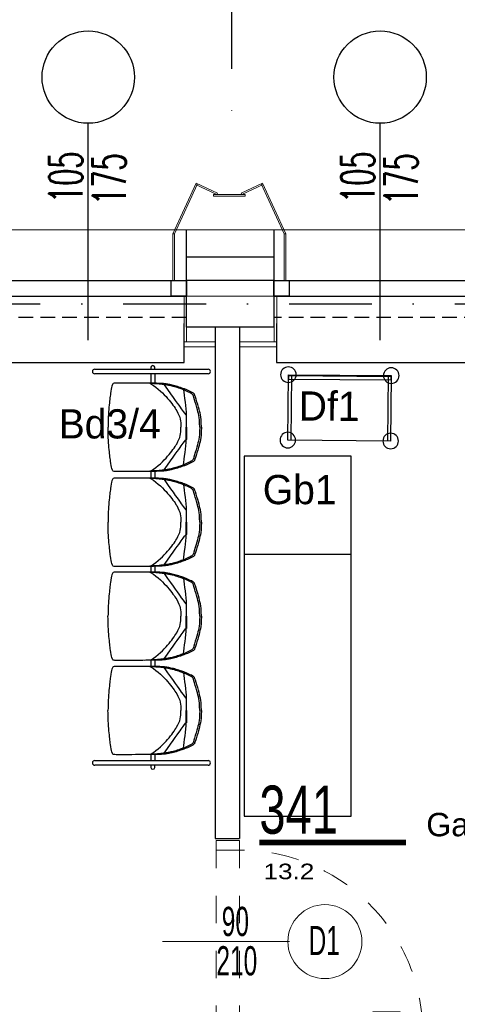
# Model space of a CAD drawing. Header units: millimetres. Extents: x 14495 to 271441, y -21035 to 2232.
# Tile 70 of 227: x 85391 to 85616, y -5658 to -5152. Entities that reach past the tile are written whole.
import ezdxf
from ezdxf.enums import TextEntityAlignment as Align

# ---------------------------------------------------------------- set-up
doc = ezdxf.new("R2010")
doc.units = ezdxf.units.MM
for name, pattern in [('DASHDOT', [1, 0.5, -0.25, 0, -0.25]), ('DASHED', [28.222222, 14.111111, -14.111111]), ('HIDDENX2', [0.75, 0.5, -0.25])]:
    doc.linetypes.add(name, pattern=pattern)
for name, color, linetype in [('-- TECH  SYMBOLE', 1, 'Continuous'), ('-- TECH WYPOSAŻENIE', 2, 'Continuous'), ('72_EGR_BASE_PRIMITIVE', 17, 'Continuous'), ('_1_cienkie', 251, 'Continuous'), ('_A_widok', 1, 'Continuous'), ('a-bloki-drzwi', 52, 'Continuous'), ('a-cienka', 8, 'Continuous'), ('A-POW-NR', 1, 'Continuous'), ('A_bloki-drzwi', 1, 'Continuous'), ('A_BLOKI_KÓŁKO', 1, 'Continuous'), ('A_BLOKI_OPIS', 1, 'Continuous'), ('a_cienka', 8, 'Continuous'), ('A_L przerywana', 251, 'HIDDENX2'), ('A_Lwidok', 1, 'Continuous'), ('A_okładzina HPL', 37, 'Continuous'), ('A_OSIE', 252, 'DASHDOT'), ('A_PROJEKTOWANE', 3, 'Continuous'), ('A_SC_DZIAlOWE', 4, 'Continuous'), ('SH215', 17, 'Continuous'), ('TECH Sprzęt', 1, 'Continuous')]:
    doc.layers.add(name, color=color, linetype=linetype)
doc.layers.add('A-POW', color=2, linetype='Continuous', plot=False)
for name, color, linetype, lineweight in [('A_L_CIENKA', 251, 'Continuous', 5), ('A_obudowy G-K', 31, 'Continuous', 0), ('A_Stolarka_drzwi', 1, 'Continuous', 9), ('M_drzwi', 1, 'Continuous', 5), ('TECH Wyp-meble', 1, 'Continuous', 15)]:
    doc.layers.add(name, color=color, linetype=linetype, lineweight=lineweight)
doc.styles.add('arial-tab', font='arial.ttf')
doc.styles.add('ARIAL1_2', font='arial.ttf', dxfattribs={"width": 1.2})
doc.styles.add('arialce', font='ARIALN.TTF')
doc.styles.add('cent', font='swissel.ttf')
doc.styles.add('cg', font='GOTHIC.TTF')
doc.styles.add('ROMANS', font='romans', dxfattribs={"width": 0.6})
doc.styles.add('switz721ltexbt', font='swissel.ttf')

# ---------------------------------------------------------------- blocks, each defined once
blk = doc.blocks.new('d1039871-077a-4450-9833-af22de1d2fff')
at = {"layer": '72_EGR_BASE_PRIMITIVE', "color": 2, "lineweight": -3, "extrusion": (0, 0, -1)}
for p, q in [((3135.01, -3098.25), (3076.79, -3098.25)), ((3076.79, -3100.63), (3135.01, -3100.63)), ((3135.01, -3299.26), (3076.79, -3299.26)), ((3076.79, -3301.64), (3135.01, -3301.64))]:
    blk.add_line(p, q, dxfattribs=at)
at = {"layer": '72_EGR_BASE_PRIMITIVE', "color": 2, "lineweight": -3, "extrusion": (9.8583e-15, 1.33565e-17, -1)}
for p, q in [((3105.59, -3098.3), (3105.6, -3097.04)), ((3107.59, -3097.04), (3107.59, -3098.25))]:
    blk.add_line(p, q, dxfattribs=at)
at = {"layer": '72_EGR_BASE_PRIMITIVE', "color": 2, "lineweight": -3}
for p, q in [((3105.57, -3103.68), (3105.59, -3102.84)), ((3105.59, -3102.84), (3105.59, -3100.63)), ((3107.59, -3102.84), (3107.59, -3100.63)), ((3107.61, -3103.69), (3107.59, -3102.84)), ((3105.59, -3151.29), (3105.59, -3149)), ((3107.59, -3151.29), (3107.59, -3149)), ((3105.57, -3152.16), (3105.59, -3151.29)), ((3107.61, -3152.17), (3107.59, -3151.29)), ((3105.57, -3200.4), (3105.59, -3199.57)), ((3105.59, -3199.57), (3105.59, -3197.4)), ((3107.59, -3199.57), (3107.59, -3197.4)), ((3107.61, -3200.41), (3107.59, -3199.57)), ((3105.59, -3248.17), (3105.59, -3245.7)), ((3107.59, -3248.17), (3107.59, -3245.7)), ((3105.57, -3249.1), (3105.59, -3248.17)), ((3107.61, -3249.12), (3107.59, -3248.17)), ((3105.59, -3297.92), (3105.59, -3294.46)), ((3107.59, -3297.92), (3107.59, -3294.46)), ((3105.57, -3299.24), (3105.59, -3297.92)), ((3107.61, -3299.25), (3107.59, -3297.92))]:
    blk.add_line(p, q, dxfattribs=at)
at = {"layer": '72_EGR_BASE_PRIMITIVE', "color": 2, "lineweight": -3, "extrusion": (-9.8583e-15, -1.33565e-17, -1)}
for p, q in [((3105.6, -3302.67), (3105.59, -3301.46)), ((3107.59, -3301.41), (3107.59, -3302.67))]:
    blk.add_line(p, q, dxfattribs=at)
at = {"layer": '72_EGR_BASE_PRIMITIVE', "color": 2, "lineweight": -3, "extrusion": (0, 0, -1)}
for centre, start, end in [((-3076.79, -3099.44), 270, 90), ((-3135.01, -3099.44), 90, 270), ((-3076.79, -3300.45), 270, 90), ((-3135.01, -3300.45), 90, 270)]:
    blk.add_arc(centre, 1.19, start, end, dxfattribs=at)
at = {"layer": '72_EGR_BASE_PRIMITIVE', "color": 2, "lineweight": -3, "extrusion": (9.8583e-15, 1.33565e-17, -1)}
blk.add_arc((-3106.59, -3097.19), 1.01, 8.8736, 171.1264, dxfattribs=at)
at = {"layer": '72_EGR_BASE_PRIMITIVE', "color": 2, "lineweight": -3, "extrusion": (-9.8583e-15, -1.33565e-17, -1)}
blk.add_arc((-3106.59, -3302.51), 1.01, 188.8736, 351.1264, dxfattribs=at)
at = {"layer": 'SH215', "color": 2, "lineweight": -3}
for p, q in [((3112.79, -3103.98), (3112.42, -3104.42)), ((3123.12, -3106.72), (3122.32, -3107.01)), ((3112.79, -3148.68), (3112.42, -3148.24)), ((3123.12, -3145.94), (3122.32, -3145.65)), ((3112.79, -3152.41), (3112.42, -3152.85)), ((3123.12, -3155.16), (3122.32, -3155.44)), ((3123.12, -3194.37), (3122.32, -3194.08)), ((3112.79, -3197.11), (3112.42, -3196.67)), ((3112.79, -3200.66), (3112.42, -3201.1)), ((3123.12, -3203.41), (3122.32, -3203.69)), ((3112.79, -3245.36), (3112.42, -3244.92)), ((3123.12, -3242.62), (3122.32, -3242.33)), ((3112.79, -3249.43), (3112.42, -3249.87)), ((3123.12, -3252.17), (3122.32, -3252.46)), ((3123.12, -3291.38), (3122.32, -3291.1)), ((3112.79, -3294.13), (3112.42, -3293.69))]:
    blk.add_line(p, q, dxfattribs=at)
for points, knots in [([(3131.56, -3126.33), (3131.54, -3122.95), (3131.06, -3119.62), (3130.26, -3116.5), (3128.26, -3109.76), (3127.87, -3109.07), (3127.63, -3108.85), (3126.96, -3108.42), (3123.21, -3106.74), (3122.55, -3106.51), (3119.12, -3105.32), (3116.59, -3104.63), (3114.08, -3104.16), (3112.76, -3103.96), (3110.33, -3103.73), (3107.32, -3103.69), (3088.15, -3103.64), (3086.61, -3103.67), (3086.03, -3103.92), (3085.69, -3104.56), (3084.92, -3108.54), (3084.12, -3115.02), (3083.63, -3122.88), (3083.62, -3126.33)], [0, 0, 0, 0, 1, 2, 3, 4, 5, 6, 7, 8, 9, 10, 11, 12, 13, 14, 15, 16, 17, 18, 19, 20, 20.976413, 20.976413, 20.976413, 20.976413]), ([(3130.72, -3126.33), (3130.71, -3123.22), (3130.22, -3119.89), (3129.42, -3116.77), (3127.43, -3110.03), (3127.03, -3109.34), (3126.79, -3109.12), (3126.12, -3108.69), (3122.37, -3107.01), (3121.72, -3106.78), (3118.28, -3105.59), (3115.9, -3105.01), (3113.9, -3104.61), (3112.41, -3104.41), (3109.56, -3104.08), (3106.95, -3103.89), (3102.15, -3103.68)], [0.000543, 0.000543, 0.000543, 0.000543, 1, 2, 3, 4, 5, 6, 7, 8, 9, 10, 11, 12, 13, 13.718223, 13.718223, 13.718223, 13.718223]), ([(3105.52, -3103.84), (3109.46, -3106.28), (3114.82, -3111.85), (3119.39, -3118.19), (3120.9, -3122.03), (3121.07, -3124.67), (3121.07, -3126.1), (3121.07, -3126.18), (3121.07, -3126.25), (3121.07, -3126.33)], [0.009268, 0.009268, 0.009268, 0.009268, 1, 2, 3, 4, 4, 4, 4.05202, 4.05202, 4.05202, 4.05202]), ([(3112.42, -3104.42), (3117.4, -3111.56), (3121.95, -3117.71), (3123.47, -3119.9), (3123.77, -3120.08)], [0, 0, 0, 0, 1, 1.953119, 1.953119, 1.953119, 1.953119]), ([(3123.94, -3126.33), (3123.94, -3126.31), (3123.94, -3126.28), (3123.94, -3126.26), (3123.94, -3122.34), (3123.92, -3120.85), (3123.88, -3120.16), (3123.84, -3120.01), (3123.82, -3119.98), (3123.79, -3119.97), (3123.77, -3119.99), (3123.77, -3120.14), (3123.74, -3122.54), (3123.74, -3126.26), (3123.74, -3126.28), (3123.74, -3126.31), (3123.74, -3126.33)], [-0.006067, -0.006067, -0.006067, -0.006067, 0, 0, 0, 1, 2, 3, 4, 5, 6, 7, 8, 8, 8, 8.006309, 8.006309, 8.006309, 8.006309]), ([(3131.56, -3126.33), (3131.54, -3129.71), (3131.06, -3133.04), (3130.26, -3136.16), (3128.26, -3142.9), (3127.87, -3143.59), (3127.63, -3143.81), (3126.96, -3144.24), (3123.21, -3145.92), (3122.55, -3146.15), (3119.12, -3147.34), (3116.59, -3148.03), (3114.08, -3148.5), (3112.76, -3148.7), (3110.33, -3148.93), (3107.32, -3148.97), (3088.15, -3149.02), (3086.61, -3148.99), (3086.03, -3148.74), (3085.69, -3148.1), (3084.92, -3144.12), (3084.12, -3137.64), (3083.63, -3129.78), (3083.62, -3126.33)], [0, 0, 0, 0, 1, 2, 3, 4, 5, 6, 7, 8, 9, 10, 11, 12, 13, 14, 15, 16, 17, 18, 19, 20, 20.976413, 20.976413, 20.976413, 20.976413]), ([(3130.72, -3126.33), (3130.71, -3129.44), (3130.22, -3132.77), (3129.42, -3135.89), (3127.43, -3142.63), (3127.03, -3143.32), (3126.79, -3143.54), (3126.12, -3143.97), (3122.37, -3145.65), (3121.72, -3145.88), (3118.28, -3147.07), (3115.9, -3147.65), (3113.9, -3148.05), (3112.41, -3148.25), (3109.56, -3148.58), (3106.95, -3148.77), (3102.15, -3148.98)], [0.000543, 0.000543, 0.000543, 0.000543, 1, 2, 3, 4, 5, 6, 7, 8, 9, 10, 11, 12, 13, 13.718223, 13.718223, 13.718223, 13.718223]), ([(3105.52, -3148.82), (3109.46, -3146.38), (3114.82, -3140.81), (3119.39, -3134.47), (3120.9, -3130.63), (3121.07, -3127.99), (3121.07, -3126.56), (3121.07, -3126.48), (3121.07, -3126.41), (3121.07, -3126.33)], [0.009268, 0.009268, 0.009268, 0.009268, 1, 2, 3, 4, 4, 4, 4.05202, 4.05202, 4.05202, 4.05202]), ([(3123.94, -3126.33), (3123.94, -3126.35), (3123.94, -3126.38), (3123.94, -3126.4), (3123.94, -3130.32), (3123.92, -3131.81), (3123.88, -3132.5), (3123.84, -3132.65), (3123.82, -3132.68), (3123.79, -3132.69), (3123.77, -3132.67), (3123.77, -3132.52), (3123.74, -3130.12), (3123.74, -3126.4), (3123.74, -3126.38), (3123.74, -3126.35), (3123.74, -3126.33)], [-0.006067, -0.006067, -0.006067, -0.006067, 0, 0, 0, 1, 2, 3, 4, 5, 6, 7, 8, 8, 8, 8.006309, 8.006309, 8.006309, 8.006309]), ([(3112.42, -3148.24), (3117.4, -3141.1), (3121.95, -3134.95), (3123.47, -3132.76), (3123.77, -3132.58)], [0, 0, 0, 0, 1, 1.953119, 1.953119, 1.953119, 1.953119]), ([(3131.56, -3174.76), (3131.54, -3171.39), (3131.06, -3168.05), (3130.26, -3164.93), (3128.26, -3158.19), (3127.87, -3157.5), (3127.63, -3157.28), (3126.96, -3156.85), (3123.21, -3155.17), (3122.55, -3154.95), (3119.12, -3153.75), (3116.59, -3153.06), (3114.08, -3152.59), (3112.76, -3152.39), (3110.33, -3152.16), (3107.32, -3152.13), (3088.15, -3152.07), (3086.61, -3152.1), (3086.03, -3152.35), (3085.69, -3152.99), (3084.92, -3156.98), (3084.12, -3163.45), (3083.63, -3171.31), (3083.62, -3174.76)], [0, 0, 0, 0, 1, 2, 3, 4, 5, 6, 7, 8, 9, 10, 11, 12, 13, 14, 15, 16, 17, 18, 19, 20, 20.976413, 20.976413, 20.976413, 20.976413]), ([(3130.72, -3174.76), (3130.71, -3171.65), (3130.22, -3168.32), (3129.42, -3165.2), (3127.43, -3158.46), (3127.03, -3157.77), (3126.79, -3157.55), (3126.12, -3157.12), (3122.37, -3155.44), (3121.72, -3155.22), (3118.28, -3154.02), (3115.9, -3153.44), (3113.9, -3153.04), (3112.41, -3152.84), (3109.56, -3152.51), (3106.95, -3152.33), (3102.15, -3152.11)], [0.000543, 0.000543, 0.000543, 0.000543, 1, 2, 3, 4, 5, 6, 7, 8, 9, 10, 11, 12, 13, 13.718223, 13.718223, 13.718223, 13.718223]), ([(3105.52, -3152.27), (3109.46, -3154.72), (3114.82, -3160.28), (3119.39, -3166.63), (3120.9, -3170.47), (3121.07, -3173.1), (3121.07, -3174.54), (3121.07, -3174.61), (3121.07, -3174.69), (3121.07, -3174.76)], [0.009268, 0.009268, 0.009268, 0.009268, 1, 2, 3, 4, 4, 4, 4.05202, 4.05202, 4.05202, 4.05202]), ([(3112.42, -3152.85), (3117.4, -3159.99), (3121.95, -3166.14), (3123.47, -3168.33), (3123.77, -3168.51)], [0, 0, 0, 0, 1, 1.953119, 1.953119, 1.953119, 1.953119]), ([(3123.94, -3174.76), (3123.94, -3174.74), (3123.94, -3174.71), (3123.94, -3174.69), (3123.94, -3170.77), (3123.92, -3169.28), (3123.88, -3168.59), (3123.84, -3168.44), (3123.82, -3168.41), (3123.79, -3168.4), (3123.77, -3168.42), (3123.77, -3168.57), (3123.74, -3170.97), (3123.74, -3174.69), (3123.74, -3174.71), (3123.74, -3174.74), (3123.74, -3174.76)], [-0.006067, -0.006067, -0.006067, -0.006067, 0, 0, 0, 1, 2, 3, 4, 5, 6, 7, 8, 8, 8, 8.006309, 8.006309, 8.006309, 8.006309]), ([(3131.56, -3174.76), (3131.54, -3178.14), (3131.06, -3181.48), (3130.26, -3184.59), (3128.26, -3191.33), (3127.87, -3192.02), (3127.63, -3192.25), (3126.96, -3192.67), (3123.21, -3194.35), (3122.55, -3194.58), (3119.12, -3195.77), (3116.59, -3196.46), (3114.08, -3196.93), (3112.76, -3197.14), (3110.33, -3197.36), (3107.32, -3197.4), (3088.15, -3197.45), (3086.61, -3197.42), (3086.03, -3197.18), (3085.69, -3196.53), (3084.92, -3192.55), (3084.12, -3186.07), (3083.63, -3178.21), (3083.62, -3174.76)], [0, 0, 0, 0, 1, 2, 3, 4, 5, 6, 7, 8, 9, 10, 11, 12, 13, 14, 15, 16, 17, 18, 19, 20, 20.976413, 20.976413, 20.976413, 20.976413]), ([(3130.72, -3174.76), (3130.71, -3177.87), (3130.22, -3181.21), (3129.42, -3184.32), (3127.43, -3191.06), (3127.03, -3191.75), (3126.79, -3191.97), (3126.12, -3192.4), (3122.37, -3194.08), (3121.72, -3194.31), (3118.28, -3195.5), (3115.9, -3196.09), (3113.9, -3196.48), (3112.41, -3196.68), (3109.56, -3197.01), (3106.95, -3197.2), (3102.15, -3197.41)], [0.000543, 0.000543, 0.000543, 0.000543, 1, 2, 3, 4, 5, 6, 7, 8, 9, 10, 11, 12, 13, 13.718223, 13.718223, 13.718223, 13.718223]), ([(3105.52, -3197.25), (3109.46, -3194.81), (3114.82, -3189.25), (3119.39, -3182.9), (3120.9, -3179.06), (3121.07, -3176.42), (3121.07, -3174.99), (3121.07, -3174.91), (3121.07, -3174.84), (3121.07, -3174.76)], [0.009268, 0.009268, 0.009268, 0.009268, 1, 2, 3, 4, 4, 4, 4.05202, 4.05202, 4.05202, 4.05202]), ([(3123.94, -3174.76), (3123.94, -3174.79), (3123.94, -3174.81), (3123.94, -3174.83), (3123.94, -3178.75), (3123.92, -3180.24), (3123.88, -3180.93), (3123.84, -3181.08), (3123.82, -3181.11), (3123.79, -3181.12), (3123.77, -3181.1), (3123.77, -3180.95), (3123.74, -3178.55), (3123.74, -3174.83), (3123.74, -3174.81), (3123.74, -3174.79), (3123.74, -3174.76)], [-0.006067, -0.006067, -0.006067, -0.006067, 0, 0, 0, 1, 2, 3, 4, 5, 6, 7, 8, 8, 8, 8.006309, 8.006309, 8.006309, 8.006309]), ([(3112.42, -3196.67), (3117.4, -3189.53), (3121.95, -3183.39), (3123.47, -3181.19), (3123.77, -3181.02)], [0, 0, 0, 0, 1, 1.953119, 1.953119, 1.953119, 1.953119]), ([(3131.56, -3223.01), (3131.54, -3219.64), (3131.06, -3216.3), (3130.26, -3213.18), (3128.26, -3206.44), (3127.87, -3205.75), (3127.63, -3205.53), (3126.96, -3205.1), (3123.21, -3203.42), (3122.55, -3203.19), (3119.12, -3202), (3116.59, -3201.31), (3114.08, -3200.84), (3112.76, -3200.64), (3110.33, -3200.41), (3107.32, -3200.37), (3088.15, -3200.32), (3086.61, -3200.35), (3086.03, -3200.6), (3085.69, -3201.24), (3084.92, -3205.22), (3084.12, -3211.7), (3083.63, -3219.56), (3083.62, -3223.01)], [0, 0, 0, 0, 1, 2, 3, 4, 5, 6, 7, 8, 9, 10, 11, 12, 13, 14, 15, 16, 17, 18, 19, 20, 20.976413, 20.976413, 20.976413, 20.976413]), ([(3130.72, -3223.01), (3130.71, -3219.9), (3130.22, -3216.57), (3129.42, -3213.45), (3127.43, -3206.71), (3127.03, -3206.02), (3126.79, -3205.8), (3126.12, -3205.37), (3122.37, -3203.69), (3121.72, -3203.47), (3118.28, -3202.27), (3115.9, -3201.69), (3113.9, -3201.29), (3112.41, -3201.09), (3109.56, -3200.76), (3106.95, -3200.57), (3102.15, -3200.36)], [0.000543, 0.000543, 0.000543, 0.000543, 1, 2, 3, 4, 5, 6, 7, 8, 9, 10, 11, 12, 13, 13.718223, 13.718223, 13.718223, 13.718223]), ([(3105.52, -3200.52), (3109.46, -3202.97), (3114.82, -3208.53), (3119.39, -3214.87), (3120.9, -3218.72), (3121.07, -3221.35), (3121.07, -3222.79), (3121.07, -3222.86), (3121.07, -3222.94), (3121.07, -3223.01)], [0.009268, 0.009268, 0.009268, 0.009268, 1, 2, 3, 4, 4, 4, 4.05202, 4.05202, 4.05202, 4.05202]), ([(3112.42, -3201.1), (3117.4, -3208.24), (3121.95, -3214.39), (3123.47, -3216.58), (3123.77, -3216.76)], [0, 0, 0, 0, 1, 1.953119, 1.953119, 1.953119, 1.953119]), ([(3123.94, -3223.01), (3123.94, -3222.99), (3123.94, -3222.96), (3123.94, -3222.94), (3123.94, -3219.02), (3123.92, -3217.53), (3123.88, -3216.84), (3123.84, -3216.69), (3123.82, -3216.66), (3123.79, -3216.65), (3123.77, -3216.67), (3123.77, -3216.82), (3123.74, -3219.22), (3123.74, -3222.94), (3123.74, -3222.96), (3123.74, -3222.99), (3123.74, -3223.01)], [-0.006067, -0.006067, -0.006067, -0.006067, 0, 0, 0, 1, 2, 3, 4, 5, 6, 7, 8, 8, 8, 8.006309, 8.006309, 8.006309, 8.006309]), ([(3131.56, -3223.01), (3131.54, -3226.39), (3131.06, -3229.73), (3130.26, -3232.84), (3128.26, -3239.58), (3127.87, -3240.27), (3127.63, -3240.49), (3126.96, -3240.92), (3123.21, -3242.6), (3122.55, -3242.83), (3119.12, -3244.02), (3116.59, -3244.71), (3114.08, -3245.18), (3112.76, -3245.38), (3110.33, -3245.61), (3107.32, -3245.65), (3088.15, -3245.7), (3086.61, -3245.67), (3086.03, -3245.42), (3085.69, -3244.78), (3084.92, -3240.8), (3084.12, -3234.32), (3083.63, -3226.46), (3083.62, -3223.01)], [0, 0, 0, 0, 1, 2, 3, 4, 5, 6, 7, 8, 9, 10, 11, 12, 13, 14, 15, 16, 17, 18, 19, 20, 20.976413, 20.976413, 20.976413, 20.976413]), ([(3130.72, -3223.01), (3130.71, -3226.12), (3130.22, -3229.46), (3129.42, -3232.57), (3127.43, -3239.31), (3127.03, -3240), (3126.79, -3240.22), (3126.12, -3240.65), (3122.37, -3242.33), (3121.72, -3242.56), (3118.28, -3243.75), (3115.9, -3244.34), (3113.9, -3244.73), (3112.41, -3244.93), (3109.56, -3245.26), (3106.95, -3245.45), (3102.15, -3245.66)], [0.000543, 0.000543, 0.000543, 0.000543, 1, 2, 3, 4, 5, 6, 7, 8, 9, 10, 11, 12, 13, 13.718223, 13.718223, 13.718223, 13.718223]), ([(3105.52, -3245.5), (3109.46, -3243.06), (3114.82, -3237.5), (3119.39, -3231.15), (3120.9, -3227.31), (3121.07, -3224.67), (3121.07, -3223.24), (3121.07, -3223.16), (3121.07, -3223.09), (3121.07, -3223.01)], [0.009268, 0.009268, 0.009268, 0.009268, 1, 2, 3, 4, 4, 4, 4.05202, 4.05202, 4.05202, 4.05202]), ([(3123.94, -3223.01), (3123.94, -3223.04), (3123.94, -3223.06), (3123.94, -3223.08), (3123.94, -3227), (3123.92, -3228.49), (3123.88, -3229.18), (3123.84, -3229.33), (3123.82, -3229.36), (3123.79, -3229.37), (3123.77, -3229.35), (3123.77, -3229.2), (3123.74, -3226.8), (3123.74, -3223.08), (3123.74, -3223.06), (3123.74, -3223.03), (3123.74, -3223.01)], [-0.006067, -0.006067, -0.006067, -0.006067, 0, 0, 0, 1, 2, 3, 4, 5, 6, 7, 8, 8, 8, 8.006309, 8.006309, 8.006309, 8.006309]), ([(3112.42, -3244.92), (3117.4, -3237.78), (3121.95, -3231.63), (3123.47, -3229.44), (3123.77, -3229.26)], [0, 0, 0, 0, 1, 1.953119, 1.953119, 1.953119, 1.953119]), ([(3131.56, -3271.78), (3131.54, -3268.4), (3131.06, -3265.06), (3130.26, -3261.95), (3128.26, -3255.21), (3127.87, -3254.52), (3127.63, -3254.3), (3126.96, -3253.87), (3123.21, -3252.19), (3122.55, -3251.96), (3119.12, -3250.77), (3116.59, -3250.08), (3114.08, -3249.61), (3112.76, -3249.41), (3110.33, -3249.18), (3107.32, -3249.14), (3088.15, -3249.09), (3086.61, -3249.12), (3086.03, -3249.37), (3085.69, -3250.01), (3084.92, -3253.99), (3084.12, -3260.47), (3083.63, -3268.33), (3083.62, -3271.78)], [0, 0, 0, 0, 1, 2, 3, 4, 5, 6, 7, 8, 9, 10, 11, 12, 13, 14, 15, 16, 17, 18, 19, 20, 20.976413, 20.976413, 20.976413, 20.976413]), ([(3130.72, -3271.78), (3130.71, -3268.67), (3130.22, -3265.33), (3129.42, -3262.22), (3127.43, -3255.48), (3127.03, -3254.79), (3126.79, -3254.57), (3126.12, -3254.14), (3122.37, -3252.46), (3121.72, -3252.23), (3118.28, -3251.04), (3115.9, -3250.45), (3113.9, -3250.06), (3112.41, -3249.86), (3109.56, -3249.53), (3106.95, -3249.34), (3102.15, -3249.13)], [0.000543, 0.000543, 0.000543, 0.000543, 1, 2, 3, 4, 5, 6, 7, 8, 9, 10, 11, 12, 13, 13.718223, 13.718223, 13.718223, 13.718223]), ([(3105.52, -3249.29), (3109.46, -3251.73), (3114.82, -3257.29), (3119.39, -3263.64), (3120.9, -3267.48), (3121.07, -3270.12), (3121.07, -3271.55), (3121.07, -3271.63), (3121.07, -3271.7), (3121.07, -3271.78)], [0.009268, 0.009268, 0.009268, 0.009268, 1, 2, 3, 4, 4, 4, 4.05202, 4.05202, 4.05202, 4.05202]), ([(3112.42, -3249.87), (3117.4, -3257.01), (3121.95, -3263.16), (3123.47, -3265.35), (3123.77, -3265.53)], [0, 0, 0, 0, 1, 1.953119, 1.953119, 1.953119, 1.953119]), ([(3123.94, -3271.78), (3123.94, -3271.75), (3123.94, -3271.73), (3123.94, -3271.71), (3123.94, -3267.79), (3123.92, -3266.3), (3123.88, -3265.61), (3123.84, -3265.46), (3123.82, -3265.43), (3123.79, -3265.42), (3123.77, -3265.44), (3123.77, -3265.59), (3123.74, -3267.99), (3123.74, -3271.71), (3123.74, -3271.73), (3123.74, -3271.75), (3123.74, -3271.78)], [-0.006067, -0.006067, -0.006067, -0.006067, 0, 0, 0, 1, 2, 3, 4, 5, 6, 7, 8, 8, 8, 8.006309, 8.006309, 8.006309, 8.006309]), ([(3131.56, -3271.78), (3131.54, -3275.15), (3131.06, -3278.49), (3130.26, -3281.61), (3128.26, -3288.35), (3127.87, -3289.04), (3127.63, -3289.26), (3126.96, -3289.69), (3123.21, -3291.37), (3122.55, -3291.6), (3119.12, -3292.79), (3116.59, -3293.48), (3114.08, -3293.95), (3112.76, -3294.15), (3110.33, -3294.38), (3107.32, -3294.41), (3088.15, -3294.47), (3086.61, -3294.44), (3086.03, -3294.19), (3085.69, -3293.55), (3084.92, -3289.57), (3084.12, -3283.09), (3083.63, -3275.23), (3083.62, -3271.78)], [0, 0, 0, 0, 1, 2, 3, 4, 5, 6, 7, 8, 9, 10, 11, 12, 13, 14, 15, 16, 17, 18, 19, 20, 20.976413, 20.976413, 20.976413, 20.976413]), ([(3130.72, -3271.78), (3130.71, -3274.89), (3130.22, -3278.22), (3129.42, -3281.34), (3127.43, -3288.08), (3127.03, -3288.77), (3126.79, -3288.99), (3126.12, -3289.42), (3122.37, -3291.1), (3121.72, -3291.32), (3118.28, -3292.52), (3115.9, -3293.1), (3113.9, -3293.5), (3112.41, -3293.7), (3109.56, -3294.03), (3106.95, -3294.22), (3102.15, -3294.43)], [0.000543, 0.000543, 0.000543, 0.000543, 1, 2, 3, 4, 5, 6, 7, 8, 9, 10, 11, 12, 13, 13.718223, 13.718223, 13.718223, 13.718223]), ([(3105.52, -3294.27), (3109.46, -3291.82), (3114.82, -3286.26), (3119.39, -3279.92), (3120.9, -3276.07), (3121.07, -3273.44), (3121.07, -3272), (3121.07, -3271.93), (3121.07, -3271.85), (3121.07, -3271.78)], [0.009268, 0.009268, 0.009268, 0.009268, 1, 2, 3, 4, 4, 4, 4.05202, 4.05202, 4.05202, 4.05202]), ([(3123.94, -3271.78), (3123.94, -3271.8), (3123.94, -3271.83), (3123.94, -3271.85), (3123.94, -3275.77), (3123.92, -3277.26), (3123.88, -3277.95), (3123.84, -3278.1), (3123.82, -3278.13), (3123.79, -3278.14), (3123.77, -3278.12), (3123.77, -3277.97), (3123.74, -3275.57), (3123.74, -3271.85), (3123.74, -3271.83), (3123.74, -3271.8), (3123.74, -3271.78)], [-0.006067, -0.006067, -0.006067, -0.006067, 0, 0, 0, 1, 2, 3, 4, 5, 6, 7, 8, 8, 8, 8.006309, 8.006309, 8.006309, 8.006309]), ([(3112.42, -3293.69), (3117.4, -3286.55), (3121.95, -3280.4), (3123.47, -3278.21), (3123.77, -3278.03)], [0, 0, 0, 0, 1, 1.953119, 1.953119, 1.953119, 1.953119])]:
    blk.add_open_spline(points, degree=3, knots=knots, dxfattribs=at)
for points in [[(3122.32, -3107.01), (3122.8, -3110.26), (3123.68, -3116.34), (3123.81, -3119.98)], [(3122.32, -3145.65), (3122.8, -3142.4), (3123.68, -3136.32), (3123.81, -3132.68)], [(3122.32, -3155.44), (3122.8, -3158.69), (3123.68, -3164.77), (3123.81, -3168.41)], [(3122.32, -3194.08), (3122.8, -3190.83), (3123.68, -3184.75), (3123.81, -3181.12)], [(3122.32, -3203.69), (3122.8, -3206.94), (3123.68, -3213.02), (3123.81, -3216.66)], [(3122.32, -3242.33), (3122.8, -3239.08), (3123.68, -3233), (3123.81, -3229.37)], [(3122.32, -3252.46), (3122.8, -3255.71), (3123.68, -3261.79), (3123.81, -3265.42)], [(3122.32, -3291.1), (3122.8, -3287.85), (3123.68, -3281.77), (3123.81, -3278.13)]]:
    blk.add_open_spline(points, degree=3, dxfattribs=at)
blk = doc.blocks.new('fghsdx')
at = {"lineweight": 0}
for p, q in [((-37.08, -19.4), (-25.08, 6.6)), ((-36.19, -19.4), (-24.35, 6.26)), ((-14.42, 0.8), (-25.41, 5.87)), ((-14.08, 1.53), (-25.08, 6.6)), ((-2.07, 1.53), (8.92, 6.6)), ((-1.73, 0.8), (9.26, 5.87)), ((20.04, -19.4), (8.2, 6.26)), ((20.92, -19.4), (8.92, 6.6)), ((-16.15, 0.8), (0, 0.8)), ((-16.15, 0.8), (-16.15, 0)), ((-16.15, 0), (0, 0)), ((-14.42, 0.8), (-14.08, 1.53)), ((-1.73, 0.8), (-2.07, 1.53)), ((0, 0.8), (0, 0)), ((-37.08, -19.4), (-36.19, -19.4)), ((20.92, -19.4), (20.04, -19.4))]:
    blk.add_line(p, q, dxfattribs=at)
blk = doc.blocks.new('DRZWI Z OSCIEZNICA NIEOKALAJACA 90')
at = {"linetype": 'DASHED'}
for p, q in [((-12, 5), (-12, 99)), ((0, 5), (0, 99))]:
    blk.add_line(p, q, dxfattribs=at)
at = {"ltscale": 0.05}
blk.add_line((-39.5, 52), (25.59, 52), dxfattribs=at)
for points in [[(-12, 99), (-12, 104), (0, 104), (0, 99)], [(93.91, 9.01), (1.43, 9.01), (1.43, 6.01), (93.91, 6.01)], [(-12, 0), (-12, 5), (0, 5), (0, 0)]]:
    blk.add_lwpolyline(points, close=True)
for points in [[(82.48, 9.01), (82.48, 16.01), (68.48, 16.01), (68.48, 14.01), (80.48, 14.01), (80.48, 9.01)], [(82.48, 6.01), (82.48, -0.99), (68.48, -0.99), (68.48, 1.01), (80.48, 1.01), (80.48, 6.01)]]:
    blk.add_lwpolyline(points)
at = {"linetype": 'DASHED'}
blk.add_arc((0, 5), 94, 2.4475, 90, dxfattribs=at)
blk = doc.blocks.new('SSCVCFDSS')
blk.add_line((0, 50.02), (0, 0))
blk.add_circle((0, -19), 19)
at = {"style": 'ROMANS', "text_generation_flag": 4, "width": 0.6}
blk.add_attdef('FD1-8', text='', height=13, rotation=270, dxfattribs=at).set_placement((6.15, 55.19), align=Align.RIGHT)
for tag, p in [('90', (-8.71, 25.47)), ('200', (8.16, 25.47))]:
    blk.add_attdef(tag, text='', height=13, rotation=270, dxfattribs=at).set_placement(p, align=Align.MIDDLE)
blk.add_attdef('AL6C', text='', height=13, dxfattribs=at).set_placement((-0.56, -18.64), align=Align.MIDDLE)
blk = doc.blocks.new('HJTS')
at = {"color": 8}
blk.add_line((0, 0), (0, 111.34), dxfattribs=at)
at = {"layer": 'A_BLOKI_KÓŁKO', "ltscale": 0.04}
blk.add_circle((0, 135.04), 23.7, dxfattribs=at)
at = {"layer": 'A_BLOKI_OPIS', "style": 'ROMANS'}
for tag, height, width, p in [('O', 20.59, 0.5, (-0.05, 135.67)), ('100', 17.16, 0.6, (-11.49, 86.54)), ('200', 17.16, 0.6, (10.76, 86.54))]:
    blk.add_attdef(tag, text='', height=height, rotation=90, dxfattribs=dict(at, width=width)).set_placement(p, align=Align.MIDDLE)
blk = doc.blocks.new('wózek pod aparat.')
at = {"layer": '-- TECH WYPOSAŻENIE', "color": 1}
for p, q in [((-24.8, 0), (-24.8, 33.6)), ((24.8, 0), (24.8, 33.6))]:
    blk.add_line(p, q, dxfattribs=at)
for points in [[(-26.4, 33.6), (-26.4, 0), (26.4, 0), (26.4, 33.6)], [(-26.4, 0.62), (-26.4, 2.22), (26.4, 2.22), (26.4, 0.62)]]:
    blk.add_lwpolyline(points, close=True, dxfattribs=at)
for centre in [(-26.4, 33.6), (26.4, 33.6), (-26.4, 0), (26.4, 0)]:
    blk.add_circle(centre, 4, dxfattribs=at)
blk = doc.blocks.new('POW')
at = {"const_width": 5}
blk.add_lwpolyline([(125.32, 0), (0, 0)], dxfattribs=at)
at = {"style": 'switz721ltexbt'}
blk.add_attdef('001', (-1.78, 12.35), '', height=41.18, dxfattribs=at)

msp = doc.modelspace()

# ---------------------------------------------------------------- linework, layer by layer
at = {"layer": '_1_cienkie'}
for p, q in [((85476.72, -5274.37), (85476.72, -5260.37)), ((85521.72, -5274.37), (85521.72, -5260.37))]:
    msp.add_line(p, q, dxfattribs=at)
at = {"layer": '_A_widok'}
for p, q in [((85371.72, -5294.37), (85476.72, -5294.37)), ((85521.65, -5294.37), (85626.65, -5294.37))]:
    msp.add_line(p, q, dxfattribs=at)
at = {"layer": 'a-cienka'}
msp.add_lwpolyline([(85521.79, -5286.37), (85476.79, -5286.37)], dxfattribs=at)
at = {"layer": 'A_bloki-drzwi'}
for p, q in [((85371.72, -5286.37), (85476.72, -5286.37)), ((85521.65, -5286.37), (85626.65, -5286.37)), ((85371.72, -5294.37), (85476.72, -5294.37)), ((85521.65, -5294.37), (85626.65, -5294.37))]:
    msp.add_line(p, q, dxfattribs=at)
for points in [[(85468.85, -5286.37), (85476.72, -5286.37), (85476.72, -5294.37), (85468.85, -5294.37)], [(85521.65, -5286.37), (85529.52, -5286.37), (85529.52, -5294.37), (85521.65, -5294.37)]]:
    msp.add_lwpolyline(points, close=True, dxfattribs=at)
at = {"layer": 'a_cienka', "linetype": 'Continuous', "lineweight": 13}
msp.add_line((86526.65, -5294.37), (82739.33, -5294.37), dxfattribs=at)
at = {"layer": 'A_L przerywana', "ltscale": 15}
for p, q in [((85476.72, -5305.37), (85371.72, -5305.37)), ((85626.72, -5305.37), (85521.72, -5305.37))]:
    msp.add_line(p, q, dxfattribs=at)
at = {"layer": 'A_L_CIENKA'}
for p, q in [((82411.29, -5260.37), (86596.29, -5260.37)), ((85371.72, -5260.37), (85476.72, -5260.37))]:
    msp.add_line(p, q, dxfattribs=at)
at = {"layer": 'A_Lwidok'}
for points in [[(85373.03, -5308.37), (85373.03, -5328.37), (85475.53, -5328.37), (85475.53, -5308.37)], [(85522.86, -5308.37), (85522.86, -5328.37), (85625.36, -5328.37), (85625.36, -5308.37)]]:
    msp.add_lwpolyline(points, dxfattribs=at)
at = {"layer": 'A_obudowy G-K', "lineweight": 5}
for p, q in [((85475.53, -5320.37), (85475.53, -5294.37)), ((85523.03, -5320.37), (85523.03, -5294.37))]:
    msp.add_line(p, q, dxfattribs=at)
at = {"layer": 'A_obudowy G-K', "linetype": 'Continuous', "lineweight": 5}
for p, q in [((85476.78, -5317.87), (85476.79, -5310.37)), ((85521.77, -5317.87), (85521.76, -5310.37))]:
    msp.add_line(p, q, dxfattribs=at)
at = {"layer": 'A_obudowy G-K', "lineweight": 5}
for points in [[(85491.44, -5317.87), (85475.53, -5317.87)], [(85523.02, -5317.87), (85503.94, -5317.87)], [(85491.44, -5320.37), (85475.53, -5320.37)], [(85523.03, -5320.37), (85503.94, -5320.37)]]:
    msp.add_lwpolyline(points, dxfattribs=at)
at = {"layer": 'A_okładzina HPL', "lineweight": 0}
for p, q in [((85469.72, -5262.37), (85469.72, -5286.37)), ((85470.6, -5262.37), (85470.6, -5286.37)), ((85526.84, -5262.37), (85526.84, -5286.37)), ((85527.72, -5262.37), (85527.72, -5286.37))]:
    msp.add_line(p, q, dxfattribs=at)
at = {"layer": 'A_OSIE', "ltscale": 85}
for p, q in [((85499.79, -4964.93), (85499.79, -5206.75)), ((82295.57, -5298.37), (86562.29, -5298.37))]:
    msp.add_line(p, q, dxfattribs=at)
at = {"layer": 'A_PROJEKTOWANE'}
for p, q in [((85476.79, -5310.37), (85476.79, -5272.37)), ((85476.79, -5310.37), (85476.79, -5272.37)), ((85521.72, -5310.37), (85521.72, -5272.37))]:
    msp.add_line(p, q, dxfattribs=at)
for points in [[(85521.72, -5274.37), (85476.72, -5274.37)], [(85521.72, -5274.37), (85476.72, -5274.37)], [(85521.72, -5274.37), (85476.72, -5274.37)], [(85521.79, -5310.37), (85476.79, -5310.37)]]:
    msp.add_lwpolyline(points, dxfattribs=at)
at = {"layer": 'A_SC_DZIAlOWE'}
for p, q in [((85491.44, -5310.37), (85491.44, -5572.87)), ((85503.94, -5310.37), (85503.94, -5572.87)), ((85491.44, -5572.87), (85503.94, -5572.87))]:
    msp.add_line(p, q, dxfattribs=at)
at = {"layer": 'TECH Wyp-meble', "color": 1, "lineweight": -3}
msp.add_line((85561.3, -5427.1), (85506.3, -5427.1), dxfattribs=at)
at = {"layer": 'TECH Wyp-meble', "color": 2, "lineweight": -3}
msp.add_lwpolyline([(85506.3, -5376.5), (85506.3, -5561.5), (85561.3, -5561.5), (85561.3, -5376.5)], close=True, dxfattribs=at)

# ---------------------------------------------------------------- block references
at = {"layer": '-- TECH WYPOSAŻENIE', "xscale": -1, "rotation": 179.9969440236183}
msp.add_blockref('d1039871-077a-4450-9833-af22de1d2fff', (82352.64, -8633.36), dxfattribs=at)
msp.add_blockref('d1039871-077a-4450-9833-af22de1d2fff', (82352.64, -8633.36), dxfattribs=at)
at = {"layer": 'a-bloki-drzwi'}
ref = msp.add_blockref('HJTS', (85426.29, -5316.93), dxfattribs=at)
ref.add_attrib('100', '105', dxfattribs={"layer": 'A_BLOKI_OPIS', "extrusion": (0, 0, -1), "height": 17.16, "rotation": 90, "style": 'ROMANS', "text_generation_flag": 4, "width": 0.6}).set_placement((-85414.8, -5233.33), align=Align.MIDDLE)
ref.add_attrib('200', '175', dxfattribs={"layer": 'A_BLOKI_OPIS', "extrusion": (0, 0, -1), "height": 17.16, "rotation": 90, "style": 'ROMANS', "text_generation_flag": 4, "width": 0.6}).set_placement((-85437.06, -5234.31), align=Align.MIDDLE)
ref = msp.add_blockref('HJTS', (85576.15, -5316.93), dxfattribs=at)
ref.add_attrib('100', '105', dxfattribs={"layer": 'A_BLOKI_OPIS', "extrusion": (0, 0, -1), "height": 17.16, "rotation": 90, "style": 'ROMANS', "text_generation_flag": 4, "width": 0.6}).set_placement((-85564.66, -5233.33), align=Align.MIDDLE)
ref.add_attrib('200', '175', dxfattribs={"layer": 'A_BLOKI_OPIS', "extrusion": (0, 0, -1), "height": 17.16, "rotation": 90, "style": 'ROMANS', "text_generation_flag": 4, "width": 0.6}).set_placement((-85586.91, -5234.31), align=Align.MIDDLE)
at = {"layer": 'A-POW-NR'}
ref = msp.add_blockref('POW', (85514.16, -5574.98), dxfattribs=dict(at, xscale=0.6, yscale=0.6, zscale=0.6))
ref.add_attrib('88,88', '13.2', dxfattribs={"layer": 'A-POW', "height": 8, "style": 'ARIAL1_2', "width": 1.2}).set_placement((85542.38, -5593.83), align=Align.RIGHT)
ref.add_attrib('POKOJ', 'Gabinet badań lekarskich', (85599.84, -5571.77), dxfattribs={"layer": 'A-POW', "height": 12, "style": 'arialce', "width": 1.2})
ref.add_attrib('001', '341', (85514.16, -5570.46), dxfattribs={"layer": '0', "height": 24.71, "style": 'switz721ltexbt', "width": 0.7})
at = {"layer": 'A_okładzina HPL', "lineweight": 0}
msp.add_blockref('fghsdx', (85506.79, -5242.97), dxfattribs=at)
at = {"layer": 'A_Stolarka_drzwi'}
msp.add_blockref('DRZWI Z OSCIEZNICA NIEOKALAJACA 90', (85503.98, -5677.87), dxfattribs=at)
at = {"layer": 'M_drzwi'}
ref = msp.add_blockref('SSCVCFDSS', (85528.79, -5625.87), dxfattribs=dict(at, xscale=-1, rotation=90))
ref.add_attrib('90', '90', dxfattribs={"layer": '0', "height": 15, "style": 'cent', "width": 0.6}).set_placement((85501.82, -5615.49), align=Align.MIDDLE)
ref.add_attrib('200', '210', dxfattribs={"layer": '0', "height": 15, "style": 'cent', "width": 0.6}).set_placement((85502.57, -5635.71), align=Align.MIDDLE)
ref.add_attrib('AL6C', 'D1', dxfattribs={"layer": '0', "height": 15, "style": 'arial-tab', "width": 0.6}).set_placement((85547.44, -5625.32), align=Align.MIDDLE)
at = {"layer": 'TECH Sprzęt', "xscale": -1, "rotation": 179.4901927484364}
msp.add_blockref('wózek pod aparat.', (85555.44, -5334.94), dxfattribs=at)

# ---------------------------------------------------------------- texts
at = {"layer": '-- TECH  SYMBOLE', "color": 1, "style": 'cg'}
msp.add_text('Df1', height=15, rotation=359.4902, dxfattribs=at).set_placement((85534.3, -5358.23))
for s, p in [('Bd3/4', (85411.1, -5367.46)), ('Bd3/4', (85411.1, -5367.46)), ('Gb1', (85515.88, -5401.21))]:
    msp.add_text(s, height=15, dxfattribs=at).set_placement(p)

doc.saveas('drawing.dxf')
